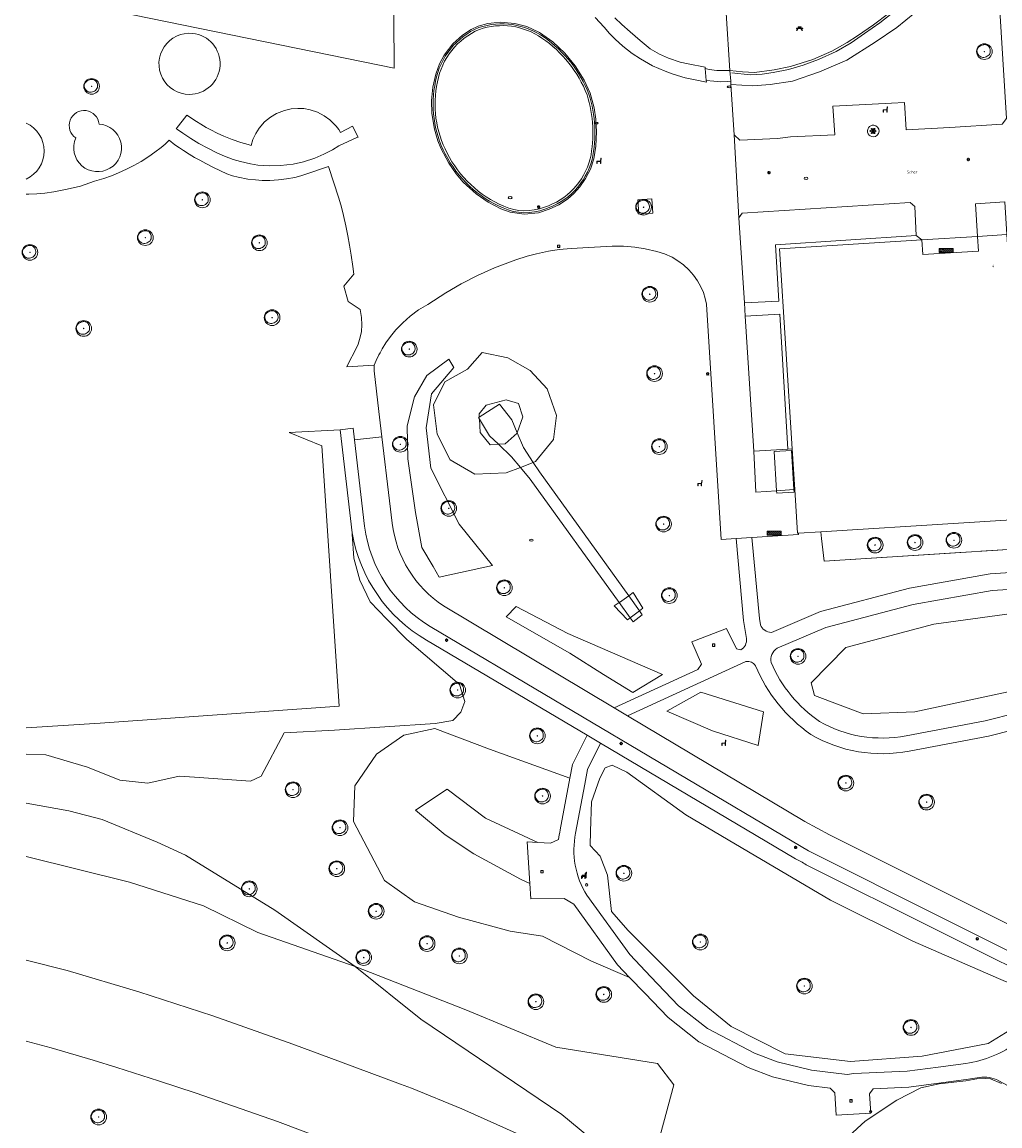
# Model space of a CAD drawing. Header units: metres. Extents: x 162108 to 162858, y 502368 to 503171.
# Tile 3 of 39: x 162125 to 162249, y 502685 to 502826. Entities that reach past the tile are written whole.
import ezdxf
from ezdxf.enums import TextEntityAlignment as Align

# ---------------------------------------------------------------- set-up
doc = ezdxf.new("R2010")
doc.units = ezdxf.units.M
doc.linetypes.add('IE-TERREINAFSCHEIDING-SO', pattern=[10, 8, -2])
doc.linetypes.add('RI-HWA-SO', pattern=[7.4, 5, -2.4])
for name, color, linetype, lineweight in [('B-PV-GK-BESCHOEIING-G', 252, 'GK-BESCHOEIING-SO', 13), ('B-PV-IE-KUNSTOBJECT-S', 7, 'Continuous', 25), ('B-PV-IE-MEUBILAIR-S', 252, 'Continuous', 13), ('B-PV-IE-MEUBILAIR_WEGMEUBILAIR-GV', 252, 'Continuous', 13), ('B-PV-IE-MEUBILAIR_WEGMEUBILAIR-S', 252, 'Continuous', 13), ('B-PV-IE-TERREINAFSCHEIDING_KUNSTMATIG_MUUR-GV', 252, 'Continuous', 13), ('B-PV-OG-BEBOUWING-GV', 7, 'Continuous', 18), ('B-PV-OG-BEBOUWING-T18', 7, 'Continuous', 18), ('B-PV-OG-BEBOUWING_LUIFEL-GV', 7, 'Continuous', 18), ('B-PV-OG-BEBOUWING_SCHUUR-GV', 7, 'Continuous', 18), ('B-PV-OG-TERREIN_BEGROEID-GV', 7, 'Continuous', 13), ('B-PV-OG-TOPOGRAFIE-T18', 7, 'Continuous', 18), ('B-PV-VH-GESLOTENVERHARDING_ASFALT-GV', 252, 'Continuous', 13), ('B-PV-VH-GESLOTENVERHARDING_KUNSTSTOF-GV', 252, 'Continuous', 13), ('B-PV-VH-HALFVERHARDING-GV', 252, 'Continuous', 13), ('B-PV-VH-OPENVERHARDING_BETONELEMENT-GV', 252, 'Continuous', 13), ('B-PV-VH-OPENVERHARDING_BETONSTRAATSTEEN-GV', 252, 'Continuous', 13), ('B-PV-VH-OPENVERHARDING_TEGEL-GV', 252, 'Continuous', 13)]:
    doc.layers.add(name, color=color, linetype=linetype, lineweight=lineweight)
for name, color, linetype, lineweight, true_color in [('B-PV-GR-BEPLANTING_CULTUUR_BOSPLANTSOEN-GV', 7, 'Continuous', 13, 0x99cc00), ('B-PV-GR-BEPLANTING_CULTUUR_HEESTERS-GV', 7, 'Continuous', 13, 0x99cc00), ('B-PV-GR-BEPLANTING_CULTUUR_ROOS-GV', 7, 'Continuous', 18, 0x99cc00), ('B-PV-GR-BEPLANTING_CULTUUR_VASTE PLANTENVAK-GV', 7, 'Continuous', 13, 0x99cc00), ('B-PV-GR-HAAG-G', 7, 'GR-HAAG1-SO', 13, 0x4c9900), ('B-PV-GR-STRUIK-GV', 7, 'Continuous', 13, 0x99cc00), ('B-PV-IE-TERREINAFSCHEIDING-G', 6, 'IE-TERREINAFSCHEIDING-SO', 18, 0xff00ff), ('B-PV-OG-WATER_GRACHT-GV', 7, 'Continuous', 13, 0x007299), ('B-PV-RI-HWA_GOOT_MOLGOOT-G', 150, 'RI-HWA-SO', 18, 0x007fff), ('B-WE-GR-BOOM-S', 3, 'Continuous', 18, 0x00ff00)]:
    doc.layers.add(name, color=color, linetype=linetype, lineweight=lineweight, true_color=true_color)
doc.styles.add('NLCS-ISO', font='NLCS-ISO.ttf')
doc.styles.add('NLCS-ISO-M200-T18', font='NLCS-ISO.ttf', dxfattribs={"height": 1.8})
doc.linetypes.add('GK-BESCHOEIING-SO', pattern='A,18,-3,[1,NLCS.SHX,S=0.6,R=0,X=0,Y=0],-3', length=24)
doc.linetypes.add('GR-HAAG1-SO', pattern='A,6,[176,NLCS.SHX,S=0.125,R=0,X=0,Y=0],-2', length=8)

# ---------------------------------------------------------------- blocks, each defined once
blk = doc.blocks.new('SIE-MEUBILAIR_PAAL_LICHTMAST-SO')
for points in [[(-0.62, 0), (-1, 0)], [(-0.71, 0.71), (-0.44, 0.44)], [(0, 1), (0, 0.62)], [(0.44, 0.44), (0.71, 0.71)], [(1, 0), (0.62, 0)], [(-0.71, -0.71), (-0.44, -0.44)], [(0, -0.62), (0, -1)], [(0.44, -0.44), (0.71, -0.71)]]:
    blk.add_lwpolyline(points)
blk.add_circle((0, 0), 0.5)
blk = doc.blocks.new('SIE-MEUBILAIR_PAAL_AFSLUITPAAL-SO')
blk.add_circle((0, 0), 0.75)
at = {"style": 'NLCS-ISO'}
blk.add_text('af', height=0.75, dxfattribs=at).set_placement((0, 0.05), align=Align.MIDDLE_CENTER)
blk = doc.blocks.new('SIE-MEUBILAIR_PUT_RIOOLPUT-SO')
blk.add_ellipse((0, 0), major_axis=(1.25, 0), ratio=0.54)
at = {"style": 'NLCS-ISO'}
blk.add_text('ri', height=0.75, dxfattribs=at).set_placement((-0.04, 0.07), align=Align.MIDDLE_CENTER)
blk = doc.blocks.new('SIE-MEUBILAIR_PUT_KOLK-SO')
blk.add_ellipse((0, 0), major_axis=(1.25, 0), ratio=0.54)
at = {"style": 'NLCS-ISO'}
blk.add_text('klk', height=0.75, dxfattribs=at).set_placement((0.03, 0), align=Align.MIDDLE_CENTER)
blk = doc.blocks.new('SIE-WEG_SPEELTOESTEL-SO')
at = {"flags": 128}
blk.add_lwpolyline([(-0.75, -0.75), (0.75, -0.75), (0.75, 0.75), (-0.75, 0.75)], close=True, dxfattribs=at)
at = {"style": 'NLCS-ISO'}
blk.add_text('SPT', height=0.45, dxfattribs=at).set_placement((0, 0), align=Align.MIDDLE_CENTER)
blk = doc.blocks.new('SIE-WEG_PICKNICKTAFEL-SO')
at = {"color": 0, "linetype": 'ByBlock', "lineweight": 18}
for points in [[(-0.89, -0.2), (-1.64, -1.4), (-1.88, -1.4), (-1.12, -0.2), (-2, -0.2), (-2, 0), (-1, 0), (-0.5, 0.8), (-1, 0.8), (-1, 1), (1, 1), (1, 0.8), (0.5, 0.8), (1, 0), (2, 0), (2, -0.2), (1.12, -0.2), (1.88, -1.4), (1.64, -1.4), (0.89, -0.2)], [(-0.76, 0), (0.76, 0), (0.26, 0.8), (-0.26, 0.8)]]:
    blk.add_lwpolyline(points, close=True, dxfattribs=at)
blk = doc.blocks.new('SIE-WEG_ZITBANK-SO')
at = {"color": 0, "linetype": 'ByBlock', "lineweight": 18}
blk.add_lwpolyline([(-0.91, -1.63), (-0.91, -0.2), (1.09, -0.2), (1.09, -1.63), (1.29, -1.63), (1.29, -0.21), (1.54, 1.78), (1.33, 1.78), (1.11, 0), (-1.11, 0), (-1.11, -1.63)], close=True, dxfattribs=at)
blk = doc.blocks.new('SIE-WEG_FIETSREK-SO')
for p, q in [((-4.5, 1.25), (-2, -1.25)), ((-4.5, 0), (-3.25, -1.25)), ((-3.25, 1.25), (-0.75, -1.25)), ((-2, 1.25), (0.5, -1.25)), ((-0.75, 1.25), (1.75, -1.25)), ((0.5, 1.25), (3, -1.25)), ((1.76, 1.25), (4.26, -1.25)), ((3.01, 1.25), (4.5, -0.24)), ((4.26, 1.25), (4.5, 1.01))]:
    blk.add_line(p, q)
at = {"flags": 128}
blk.add_lwpolyline([(4.51, -1.25), (-4.51, -1.25), (-4.51, 1.25), (4.51, 1.25), (4.51, -1.25)], close=True, dxfattribs=at)
blk = doc.blocks.new('SIE-KUNSTOBJECT-SO')
at = {"flags": 128}
blk.add_lwpolyline([(0.27, -0.73, 0.700208), (-0.27, -0.73), (-0.56, -1.53, -1), (-1.05, -1.25), (-0.5, -0.6, 0.700208), (-0.77, -0.13), (-1.6, -0.28, -1), (-1.6, 0.28), (-0.77, 0.13, 0.700208), (-0.5, 0.6), (-1.05, 1.25, -1), (-0.56, 1.53), (-0.27, 0.73, 0.700208), (0.27, 0.73), (0.56, 1.53, -1), (1.05, 1.25), (0.5, 0.6, 0.700208), (0.77, 0.13), (1.6, 0.28, -1), (1.6, -0.28), (0.77, -0.13, 0.700208), (0.5, -0.6), (1.05, -1.25, -1), (0.56, -1.53)], format="xyb", close=True, dxfattribs=at)
blk = doc.blocks.new('SGR-BOOM_03')
blk.add_lwpolyline([(2.39, 3.6), (2.81, 3.14), (3.17, 2.6), (3.46, 1.98), (3.66, 1.31), (3.77, 0.62), (3.77, -0.08), (3.65, -0.77), (3.39, -1.41), (3, -2), (2.49, -2.52), (1.88, -2.96), (1.21, -3.31), (0.49, -3.56), (-0.26, -3.7), (-0.99, -3.72), (-1.7, -3.6), (-2.35, -3.35), (-2.94, -2.98), (-3.46, -2.51), (-3.9, -1.97), (-4.25, -1.38), (-4.52, -0.76), (-4.68, -0.13), (-4.73, 0.48), (-4.67, 1.06), (-4.5, 1.6), (-4.24, 2.1), (-3.91, 2.55), (-3.5, 2.97), (-3.03, 3.33), (-2.53, 3.65), (-1.98, 3.92), (-1.42, 4.14), (-0.84, 4.29), (-0.26, 4.39), (0.31, 4.41), (0.87, 4.35), (1.41, 4.2), (1.92, 3.95)], close=True)
for radius in [5, 0.15]:
    blk.add_circle((0, 0), radius)

msp = doc.modelspace()

# ---------------------------------------------------------------- linework, layer by layer
at = {"layer": 'B-PV-GK-BESCHOEIING-G'}
for points in [[(162299.11, 502626.13), (162295.37, 502632.19), (162291.35, 502637.68), (162276.66, 502644.45), (162264.5, 502649.83), (162231.02, 502664.79), (162218.97, 502670.12), (162212.35, 502673.1), (162203.35, 502677.06), (162195.29, 502680.64), (162188.04, 502683.89), (162180.71, 502687.14), (162174.29, 502689.78), (162172.89, 502690.3), (162165.26, 502693.16), (162159.18, 502695.4), (162148.96, 502699.03), (162139.55, 502702.08), (162130.4, 502704.8), (162125.16, 502706.13)], [(162296.77, 502621.61), (162287.52, 502628.35), (162239.65, 502649.75), (162222.52, 502657.46), (162216.15, 502660.58), (162210.81, 502663.16), (162204.61, 502666.1), (162197.7, 502669.18), (162190.07, 502672.52), (162180.01, 502676.73), (162175.87, 502678.4), (162167.7, 502681.58), (162157.21, 502685.54), (162146.84, 502689.16), (162142.02, 502690.75), (162136.71, 502692.45), (162133.72, 502693.38), (162128.36, 502694.95), (162125.16, 502695.79)]]:
    msp.add_lwpolyline(points, dxfattribs=at)
at = {"layer": 'B-PV-GR-BEPLANTING_CULTUUR_BOSPLANTSOEN-GV'}
for points in [[(162252.86, 502702.19), (162249.17, 502703.79), (162238.24, 502708.54), (162227.76, 502713.79), (162217.29, 502719.96), (162209.29, 502724.68), (162201.78, 502730.08), (162199.9, 502731), (162199.01, 502730.67), (162198.33, 502729.34), (162197.27, 502726.32), (162197.15, 502722.59), (162197.09, 502720.73), (162198.35, 502719.4), (162199.3, 502716.96), (162199.83, 502712.33), (162201.92, 502709.92), (162210.27, 502701.59), (162215.07, 502697.68), (162221.98, 502694.16), (162230.3, 502693.21), (162239.44, 502693.89), (162247.86, 502695.5), (162251.72, 502697.87)], [(162199.37, 502681.53), (162193.5, 502686.45), (162175.51, 502698.61), (162167.14, 502705.31), (162154.7, 502709.66), (162147.8, 502713.06), (162138.33, 502716.06), (162125.16, 502719.34)], [(162125.16, 502706.13), (162130.4, 502704.8), (162139.55, 502702.08), (162148.96, 502699.03), (162159.18, 502695.4), (162165.26, 502693.16), (162172.89, 502690.3), (162174.29, 502689.78), (162180.71, 502687.14), (162188.04, 502683.89)]]:
    msp.add_lwpolyline(points, dxfattribs=at)
msp.add_lwpolyline([(162205.69, 502692.93), (162192.7, 502695.01), (162181.22, 502699.78), (162167.14, 502705.31), (162175.51, 502698.61), (162193.5, 502686.45), (162199.37, 502681.53), (162200.75, 502681.16), (162203.86, 502680.32), (162205.13, 502680.43), (162207.75, 502690.23)], close=True, dxfattribs=at)
at = {"layer": 'B-PV-GR-BEPLANTING_CULTUUR_HEESTERS-GV'}
for points in [[(162226.61, 502759.92), (162226.95, 502757), (162265.82, 502759.49), (162265.26, 502768.84), (162265.1, 502770.37), (162263.55, 502794.73), (162263.3, 502797.27), (162260.53, 502797.05), (162259.49, 502796.97), (162261.64, 502762.96), (162226.51, 502760.77)], [(162184.65, 502756.44), (162180.39, 502761.72), (162176.79, 502768.87), (162176.17, 502774.02), (162176.85, 502778.35), (162179.7, 502781.7), (162179.06, 502782.79), (162176.26, 502780.7), (162174.68, 502777.98), (162173.76, 502774.29), (162173.85, 502770.05), (162174.81, 502763.24), (162175.62, 502758.76), (162177.07, 502756.33), (162177.85, 502754.99)], [(162202.54, 502740.26), (162206.33, 502742.57), (162194.23, 502747.78), (162187.64, 502751.22), (162186.39, 502749.93), (162194.5, 502745.3), (162198.81, 502742.55)], [(162219.22, 502737.78), (162211.21, 502740.3), (162206.89, 502737.9), (162212.68, 502735.38), (162218.52, 502733.52)]]:
    msp.add_lwpolyline(points, close=True, dxfattribs=at)
for points in [[(162158.05, 502735.12), (162164.47, 502735.44), (162177.34, 502736.31), (162179.59, 502736.71), (162180.59, 502737.74), (162181.13, 502739.1), (162180.44, 502741.3), (162173.73, 502747.01), (162171.16, 502749.62), (162169.04, 502751.81), (162167.73, 502754.6), (162166.97, 502757.4), (162166.73, 502760.47), (162166.72, 502760.62), (162165.19, 502773.77), (162158.69, 502773.42), (162162.86, 502771.71), (162165.08, 502738.51), (162134.62, 502736.33), (162125.16, 502735.76)], [(162125.16, 502732.4), (162127.69, 502732.32), (162132.98, 502730.74), (162137.11, 502729.09), (162140.66, 502728.7), (162144.66, 502729.58), (162146.62, 502729.46), (162153.78, 502728.96), (162155.12, 502729.59), (162158.05, 502735.12)]]:
    msp.add_lwpolyline(points, dxfattribs=at)
at = {"layer": 'B-PV-GR-BEPLANTING_CULTUUR_ROOS-GV'}
for points in [[(162235.14, 502826.85), (162233.21, 502825.43), (162231.17, 502824.01), (162229.89, 502823.18), (162227.9, 502822.08), (162225.49, 502821.02), (162222.65, 502820.12), (162220.56, 502819.66), (162218.05, 502819.34), (162216.52, 502819.44), (162214.9, 502819.6), (162215.03, 502818.23), (162215.04, 502818.08), (162215.05, 502817.8), (162217.82, 502817.66), (162220.06, 502817.8), (162222.9, 502818.24), (162226.36, 502819.41), (162229.83, 502820.93), (162233.46, 502823.2), (162236.21, 502825.07), (162238.51, 502826.93)], [(162197.73, 502826.37), (162198.87, 502825.11), (162199.56, 502824.33), (162200.28, 502823.6), (162201.26, 502822.72), (162202.47, 502821.78), (162203.51, 502821.08), (162205.06, 502820.21), (162206.64, 502819.5), (162207.68, 502819.12), (162209.21, 502818.67), (162210.48, 502818.4), (162211.91, 502818.12), (162211.9, 502818.34), (162211.75, 502819.83), (162211.75, 502820), (162209.59, 502820.43), (162208.58, 502820.67), (162207.09, 502821.18), (162205.95, 502821.69), (162204.76, 502822.38), (162203.47, 502823.42), (162202.19, 502824.51), (162201.12, 502825.47), (162200.22, 502826.32)]]:
    msp.add_lwpolyline(points, dxfattribs=at)
at = {"layer": 'B-PV-GR-BEPLANTING_CULTUUR_VASTE PLANTENVAK-GV'}
msp.add_lwpolyline([(162238.66, 502798.53), (162238.49, 502802.27), (162237.92, 502802.75), (162216.47, 502801.42), (162216.07, 502800.82), (162216.76, 502789.95), (162221.16, 502790.19), (162220.73, 502797.37)], close=True, dxfattribs=at)
for points in [[(162222.31, 502771.3), (162221.3, 502788.51), (162216.86, 502788.27), (162217.96, 502771.03)], [(162217.96, 502771.03), (162222.31, 502771.3)]]:
    msp.add_lwpolyline(points, dxfattribs=at)
at = {"layer": 'B-PV-GR-HAAG-G'}
msp.add_lwpolyline([(162242.42, 502832.7), (162241.12, 502831.5), (162239.8, 502830.33), (162238.51, 502829.21), (162237.14, 502828.09), (162235.62, 502826.89), (162234.04, 502825.69), (162232.1, 502824.3), (162230.36, 502823.12), (162228.48, 502822.04), (162226.23, 502820.99), (162224.26, 502820.27), (162222.39, 502819.74), (162220.44, 502819.34), (162219.01, 502819.13), (162217.49, 502819.04), (162215.14, 502819.31)], dxfattribs=at)
at = {"layer": 'B-PV-GR-STRUIK-GV'}
for points in [[(162190.94, 502823.73, 0.237097), (162182.96, 502824.84)], [(162182.96, 502824.84, 0.251804), (162177.62, 502818.14)], [(162196.7, 502816.5, 0.151504), (162190.94, 502823.73)], [(162177.62, 502818.14, 0.177561), (162178.85, 502809.07)], [(162197.1, 502808.31, 0.130125), (162196.7, 502816.5)], [(162178.85, 502809.07, 0.177455), (162186.08, 502802.29)], [(162191.25, 502802.16, 0.254747), (162197.1, 502808.31)], [(162186.08, 502802.29, 0.200042), (162191.25, 502802.16)]]:
    msp.add_lwpolyline(points, format="xyb", dxfattribs=at)
at = {"layer": 'B-PV-IE-MEUBILAIR_WEGMEUBILAIR-GV'}
msp.add_lwpolyline([(162203.19, 502803.09), (162203.29, 502801.28), (162205.07, 502801.4), (162204.97, 502803.22)], close=True, dxfattribs=at)
at = {"layer": 'B-PV-IE-TERREINAFSCHEIDING-G'}
msp.add_lwpolyline([(162226.61, 502759.92), (162226.95, 502757), (162265.82, 502759.49), (162265.26, 502768.84)], dxfattribs=at)
at = {"layer": 'B-PV-IE-TERREINAFSCHEIDING_KUNSTMATIG_MUUR-GV'}
for points in [[(162182.88, 502825.07, 0.250782), (162177.38, 502818.22)], [(162191.22, 502823.84, 0.23726), (162182.88, 502825.07)], [(162182.96, 502824.84, -0.237097), (162190.94, 502823.73)], [(162177.62, 502818.14, -0.251804), (162182.96, 502824.84)], [(162190.94, 502823.73, -0.151504), (162196.7, 502816.5)], [(162196.93, 502816.59, 0.14901), (162191.22, 502823.84)], [(162177.38, 502818.22, 0.177563), (162178.62, 502808.96)], [(162178.85, 502809.07, -0.177561), (162177.62, 502818.14)], [(162197.34, 502808.24, 0.130611), (162196.93, 502816.59)], [(162196.7, 502816.5, -0.130125), (162197.1, 502808.31)], [(162178.62, 502808.96, 0.177459), (162185.98, 502802.06)], [(162186.08, 502802.29, -0.177455), (162178.85, 502809.07)], [(162197.1, 502808.31, -0.254747), (162191.25, 502802.16)], [(162191.32, 502801.91, 0.254538), (162197.34, 502808.24)], [(162185.98, 502802.06, 0.198537), (162191.32, 502801.91)], [(162191.25, 502802.16, -0.200042), (162186.08, 502802.29)]]:
    msp.add_lwpolyline(points, format="xyb", dxfattribs=at)
at = {"layer": 'B-PV-OG-BEBOUWING-GV'}
msp.add_lwpolyline([(162223.65, 502760.59), (162226.51, 502760.77), (162261.64, 502762.96), (162259.49, 502796.97), (162259.34, 502799.24), (162253.77, 502798.9), (162253.89, 502797), (162250.37, 502796.78), (162250.25, 502798.68), (162246.51, 502798.44), (162246.63, 502796.55), (162239.52, 502796.11), (162239.4, 502798), (162221.26, 502796.87), (162222.87, 502771.33), (162223.19, 502766.16), (162223.54, 502760.58)], close=True, dxfattribs=at)
at = {"layer": 'B-PV-OG-BEBOUWING_LUIFEL-GV'}
for points in [[(162250.25, 502798.68), (162249.98, 502802.85), (162246.25, 502802.61), (162246.51, 502798.44)], [(162239.52, 502796.11), (162246.63, 502796.55), (162246.51, 502798.44), (162239.4, 502798)]]:
    msp.add_lwpolyline(points, close=True, dxfattribs=at)
at = {"layer": 'B-PV-OG-BEBOUWING_SCHUUR-GV'}
for points in [[(162222.76, 502771.14), (162220.57, 502771)], [(162220.57, 502771), (162220.87, 502766)], [(162223.08, 502766.16), (162222.76, 502771.14)], [(162220.87, 502766), (162220.89, 502765.69), (162223.11, 502765.8), (162223.08, 502766.16)]]:
    msp.add_lwpolyline(points, dxfattribs=at)
at = {"layer": 'B-PV-OG-TERREIN_BEGROEID-GV'}
for points in [[(162213.52, 502841.56), (162214.9, 502819.6), (162216.52, 502819.44), (162218.05, 502819.34), (162220.56, 502819.66), (162222.65, 502820.12), (162225.49, 502821.02), (162227.9, 502822.08), (162229.89, 502823.18), (162231.17, 502824.01), (162233.21, 502825.43), (162235.14, 502826.85)], [(162238.51, 502826.93), (162236.21, 502825.07), (162233.46, 502823.2), (162229.83, 502820.93), (162226.36, 502819.41), (162222.9, 502818.24), (162220.06, 502817.8), (162217.82, 502817.66), (162215.05, 502817.8), (162215.45, 502811.37), (162216.17, 502810.69), (162220.97, 502810.93), (162222.64, 502811.12), (162228.3, 502811.39), (162228.05, 502815.03), (162229.74, 502815.12), (162235.52, 502815.43), (162237.19, 502815.52), (162237.41, 502812.03), (162242.98, 502812.31), (162249.62, 502812.74), (162250.21, 502813.48), (162248.56, 502839.68)], [(162217.02, 502747.14), (162216.64, 502749.46), (162215.7, 502759.9), (162213.81, 502759.78), (162211.93, 502789.8), (162211.77, 502790.52), (162211.53, 502791.27), (162211.22, 502791.99), (162210.78, 502792.77), (162210.27, 502793.49), (162209.68, 502794.17), (162208.98, 502794.81), (162208.27, 502795.34), (162207.53, 502795.77), (162206.56, 502796.2), (162205.6, 502796.49), (162204.1, 502796.85), (162202.8, 502797.06), (162201.36, 502797.17), (162199.88, 502797.17), (162194.66, 502796.88), (162193.13, 502796.75), (162191.8, 502796.56), (162190.23, 502796.23), (162189.07, 502795.93), (162187.6, 502795.46), (162184.9, 502794.42), (162182.72, 502793.44), (162180.63, 502792.37), (162178.67, 502791.24), (162176.39, 502789.77), (162175.21, 502789.05), (162174.14, 502788.25), (162173.21, 502787.43), (162172.32, 502786.51), (162171.62, 502785.65), (162171.05, 502784.85), (162170.58, 502784.11), (162170.3, 502783.59), (162170.15, 502783.32), (162169.81, 502782.61), (162169.55, 502782), (162169.53, 502781.3), (162170.14, 502776.11), (162170.22, 502775.36), (162170.51, 502772.87), (162171.51, 502764.69), (162171.85, 502761.86)], [(162265.98, 502795.1), (162263.55, 502794.73), (162265.1, 502770.37), (162265.26, 502768.84), (162265.82, 502759.49), (162226.95, 502757), (162226.61, 502759.92), (162226.51, 502760.77), (162223.65, 502760.59), (162223.66, 502760.4), (162217.73, 502760.02), (162218.67, 502749.72), (162218.8, 502748.91)], [(162166.72, 502760.62), (162166.73, 502760.47), (162166.97, 502757.4), (162167.73, 502754.6), (162169.04, 502751.81), (162171.16, 502749.62), (162173.73, 502747.01), (162180.44, 502741.3), (162181.13, 502739.1), (162180.59, 502737.74), (162179.59, 502736.71), (162177.34, 502736.31), (162164.47, 502735.44), (162158.05, 502735.12), (162155.12, 502729.59), (162153.78, 502728.96), (162146.62, 502729.46), (162144.66, 502729.58), (162140.66, 502728.7), (162137.11, 502729.09), (162132.98, 502730.74), (162127.69, 502732.32), (162125.16, 502732.4)], [(162220.21, 502747.92), (162226.45, 502750.59), (162237.82, 502753.59), (162248.11, 502755.4), (162259.82, 502756.15), (162275.61, 502757.33)], [(162271.2, 502754.63), (162259.97, 502754.01), (162248.37, 502753.27), (162238.28, 502751.49), (162227.15, 502748.55), (162220.93, 502745.9)], [(162202.59, 502753.01), (162202.01, 502752.59)], [(162202.01, 502752.59), (162203.38, 502750.69)], [(162203.38, 502750.69), (162203.79, 502751), (162202.59, 502753.01)], [(162178.37, 502751.31), (162200.15, 502738.32), (162210.84, 502743.2), (162211.28, 502743.86), (162210.06, 502746.71), (162214.47, 502748.44), (162215.76, 502745.83), (162216.3, 502745.7)], [(162200.8, 502751.74), (162200.17, 502751.3), (162201.85, 502749.54), (162202.2, 502749.8)], [(162202.2, 502749.8), (162200.8, 502751.74)], [(162246.71, 502691.14), (162245.35, 502690.96), (162237.72, 502689.93), (162233.18, 502689.71), (162232.71, 502689.06), (162232.88, 502686.6), (162228.46, 502686.36), (162228.29, 502689.21), (162227.71, 502689.8), (162224.94, 502690.13), (162220.35, 502691.25), (162217.24, 502692.42), (162210.97, 502695.71), (162207.02, 502698.83), (162204.05, 502701.93), (162202.11, 502703.93), (162197.28, 502705.98), (162191.01, 502709.2), (162186.91, 502709.8), (162180.31, 502711.61), (162174.7, 502713.57), (162170.85, 502716.27), (162166.9, 502723.8), (162167.09, 502728.36), (162169.86, 502732.39), (162173.35, 502734.81), (162177.27, 502735.66), (162184.27, 502733.02), (162194.49, 502729.33), (162194.82, 502731.1), (162196.69, 502734.81), (162176.2, 502746.95)], [(162216.95, 502744.2), (162201.85, 502737.3)], [(162237.38, 502734.75), (162247.46, 502736.65), (162255.56, 502738.7), (162263.87, 502741)], [(162201.85, 502737.3), (162224.48, 502723.81), (162227.62, 502722.12), (162255.25, 502708.31)], [(162254.45, 502736.35), (162247.89, 502734.71), (162237.76, 502732.79)], [(162193.27, 502722.73), (162194.49, 502729.33), (162184.27, 502733.02), (162177.27, 502735.66), (162173.35, 502734.81), (162169.86, 502732.39), (162167.09, 502728.36), (162166.9, 502723.8), (162170.85, 502716.27), (162174.7, 502713.57), (162180.31, 502711.61), (162186.91, 502709.8), (162191.01, 502709.2), (162197.28, 502705.98), (162202.11, 502703.93), (162200.58, 502705.53), (162194.99, 502713.26), (162193.78, 502713.97), (162189.51, 502713.96), (162189.39, 502715.88), (162188.2, 502716.46), (162182.24, 502719.68), (162178.6, 502722.09), (162174.82, 502725.26), (162178.86, 502727.92), (162183.74, 502724.24), (162190.43, 502721.14), (162192.02, 502721.05), (162193.07, 502721.51)], [(162223.28, 502719.06), (162198.43, 502733.78), (162196.75, 502730.44), (162196.4, 502728.58), (162195.24, 502722.32)], [(162251.72, 502697.87), (162247.86, 502695.5), (162239.44, 502693.89), (162230.3, 502693.21), (162221.98, 502694.16), (162215.07, 502697.68), (162210.27, 502701.59), (162201.92, 502709.92), (162199.83, 502712.33), (162199.3, 502716.96), (162198.35, 502719.4), (162197.09, 502720.73), (162197.15, 502722.59), (162197.27, 502726.32), (162198.33, 502729.34), (162199.01, 502730.67), (162199.9, 502731), (162201.78, 502730.08), (162209.29, 502724.68), (162217.29, 502719.96), (162227.76, 502713.79), (162238.24, 502708.54), (162249.17, 502703.79), (162252.86, 502702.19)], [(162183.74, 502724.24), (162178.86, 502727.92), (162174.82, 502725.26), (162178.6, 502722.09), (162182.24, 502719.68), (162188.2, 502716.46)], [(162125.16, 502726.13), (162130.61, 502725.19), (162134.87, 502724.08), (162141.89, 502721.17), (162145.49, 502719.5), (162156.87, 502712.52), (162167.14, 502705.31), (162181.22, 502699.78), (162192.7, 502695.01), (162205.69, 502692.93), (162207.75, 502690.23), (162205.13, 502680.43)], [(162190.43, 502721.14), (162183.74, 502724.24)], [(162189.39, 502715.88), (162189.05, 502721.22), (162190.43, 502721.14)], [(162257.7, 502700.7), (162258.05, 502701.62), (162224.65, 502718.3)], [(162188.2, 502716.46), (162189.39, 502715.88)], [(162196.66, 502714.4), (162202.14, 502706.83), (162204.82, 502704.01), (162208.37, 502700.31), (162212.07, 502697.4), (162218.06, 502694.24), (162220.94, 502693.16), (162225.3, 502692.1), (162229.88, 502691.55), (162230.7, 502691.66), (162237.53, 502691.96), (162241.49, 502692.49), (162245.01, 502692.96)], [(162287.52, 502628.35), (162239.65, 502649.75), (162222.52, 502657.46), (162216.15, 502660.58), (162210.81, 502663.16), (162204.61, 502666.1), (162197.7, 502669.18), (162196.51, 502669.7), (162190.07, 502672.52), (162180.01, 502676.73), (162175.87, 502678.4), (162167.7, 502681.58), (162157.21, 502685.54), (162146.84, 502689.16), (162142.02, 502690.75), (162136.71, 502692.45), (162133.72, 502693.38), (162128.36, 502694.95), (162125.16, 502695.79)], [(162249.54, 502690.41), (162248.15, 502691), (162246.88, 502691.06), (162245, 502690.72), (162241.61, 502690.33), (162239.26, 502689.83), (162236.22, 502688.27), (162232.15, 502685.59), (162228.53, 502682.21), (162225.22, 502679.4), (162224, 502678.45), (162222.78, 502678.41), (162221.25, 502678.79), (162220.7, 502679.22), (162219.44, 502681.24), (162218.59, 502682.53), (162217.15, 502683.21), (162215.77, 502683.24), (162213.54, 502681.86), (162206.67, 502680.55), (162205.13, 502680.43), (162204.45, 502677.88)], [(162228.53, 502682.21), (162232.15, 502685.59), (162236.22, 502688.27), (162239.26, 502689.83), (162241.61, 502690.33), (162245, 502690.72), (162246.88, 502691.06), (162248.15, 502691), (162249.54, 502690.41)], [(162254.21, 502688.06), (162249.21, 502690.74)]]:
    msp.add_lwpolyline(points, dxfattribs=at)
for points in [[(162177.07, 502756.33), (162175.62, 502758.76), (162174.81, 502763.24), (162173.85, 502770.05), (162173.76, 502774.29), (162174.68, 502777.98), (162176.26, 502780.7), (162179.06, 502782.79), (162179.7, 502781.7), (162176.85, 502778.35), (162176.17, 502774.02), (162176.79, 502768.87), (162180.39, 502761.72), (162184.65, 502756.44), (162177.85, 502754.99)], [(162188.59, 502771.5), (162189.84, 502769.61), (162190.11, 502769.71), (162192.4, 502772.54), (162192.78, 502775.61), (162191.63, 502778.99), (162189.46, 502781.34), (162186.59, 502782.93), (162183.31, 502783.62), (162181.45, 502781.51), (162178.55, 502779.88), (162177.13, 502776.95), (162177.58, 502773.22), (162179.22, 502769.92), (162182.39, 502768.13), (162186.4, 502768.29), (162188.19, 502768.97), (162187.08, 502770.31), (162185.39, 502771.93), (162184.36, 502771.87), (162183.05, 502773.42), (162182.96, 502775.14), (162182.84, 502775.34), (162182.94, 502775.4), (162182.92, 502775.79), (162183.84, 502776.92), (162186.36, 502777.58), (162187.96, 502777.11), (162188.49, 502775.42), (162187.79, 502773.39)], [(162186.4, 502768.29), (162182.39, 502768.13), (162179.22, 502769.92), (162177.58, 502773.22), (162177.13, 502776.95), (162178.55, 502779.88), (162181.45, 502781.51), (162183.31, 502783.62), (162186.59, 502782.93), (162189.46, 502781.34), (162191.63, 502778.99), (162192.78, 502775.61), (162192.4, 502772.54), (162190.11, 502769.71), (162189.84, 502769.61), (162190.64, 502768.41), (162202.01, 502752.59), (162202.59, 502753.01), (162203.79, 502751), (162203.38, 502750.69), (162203.74, 502750.18), (162202.57, 502749.27), (162202.2, 502749.8), (162201.85, 502749.54), (162200.17, 502751.3), (162200.8, 502751.74), (162189.44, 502767.46), (162188.19, 502768.97)], [(162188.49, 502775.42), (162187.96, 502777.11), (162186.36, 502777.58), (162183.84, 502776.92), (162182.92, 502775.79), (162182.94, 502775.4), (162185.53, 502777.04), (162187.09, 502775.06), (162187.79, 502773.39)], [(162183.05, 502773.42), (162184.36, 502771.87), (162185.39, 502771.93), (162184.26, 502773.02), (162182.96, 502775.14)], [(162187.64, 502751.22), (162194.23, 502747.78), (162206.33, 502742.57), (162202.54, 502740.26), (162198.81, 502742.55), (162194.5, 502745.3), (162186.39, 502749.93)], [(162229.71, 502746.02), (162225.26, 502741.49), (162225.7, 502739.9), (162231.9, 502737.56), (162238.52, 502737.8), (162252.78, 502740.86), (162266.23, 502743.75), (162268.61, 502750.18), (162268.05, 502751.01), (162265.24, 502751.59), (162253.04, 502750.64), (162240.93, 502748.97)], [(162229.71, 502746.02), (162240.93, 502748.97), (162253.04, 502750.64), (162265.24, 502751.59), (162268.05, 502751.01), (162268.61, 502750.18), (162266.23, 502743.75), (162252.78, 502740.86), (162238.52, 502737.8), (162231.9, 502737.56), (162225.7, 502739.9), (162225.26, 502741.49)], [(162219.22, 502737.78), (162218.52, 502733.52), (162212.68, 502735.38), (162206.89, 502737.9), (162211.21, 502740.3)]]:
    msp.add_lwpolyline(points, close=True, dxfattribs=at)
for points in [[(162171.85, 502761.86, 0.218952), (162178.37, 502751.31)], [(162176.2, 502746.95, -0.219901), (162166.72, 502760.62)], [(162218.8, 502748.91, 0.314714), (162220.21, 502747.92)], [(162216.3, 502745.7, 0.311284), (162217.02, 502747.14)], [(162220.93, 502745.9, 0.303452), (162220.16, 502744.08)], [(162218.17, 502743.67, 0.332089), (162216.95, 502744.2)], [(162225.22, 502734.91, -0.138128), (162218.17, 502743.67)], [(162220.16, 502744.08, 0.138108), (162226.33, 502736.57)], [(162226.33, 502736.57, 0.180099), (162237.38, 502734.75)], [(162237.76, 502732.79, -0.182295), (162225.22, 502734.91)], [(162193.07, 502721.51, -0.024383), (162193.27, 502722.73)], [(162195.24, 502722.32, 0.192611), (162196.66, 502714.4)], [(162224.65, 502718.3, 0.035564), (162223.28, 502719.06)], [(162245.01, 502692.96, 0.131245), (162251.62, 502695.71)], [(162249.21, 502690.74, 0.168875), (162246.71, 502691.14)]]:
    msp.add_lwpolyline(points, format="xyb", dxfattribs=at)
at = {"layer": 'B-PV-OG-WATER_GRACHT-GV'}
for points in [[(162139.55, 502702.08), (162130.4, 502704.8), (162125.16, 502706.13)], [(162148.96, 502699.03), (162139.55, 502702.08)], [(162172.89, 502690.3), (162165.26, 502693.16), (162159.18, 502695.4), (162148.96, 502699.03)], [(162125.16, 502695.79), (162128.36, 502694.95), (162133.72, 502693.38), (162136.71, 502692.45), (162142.02, 502690.75), (162146.84, 502689.16), (162157.21, 502685.54), (162167.7, 502681.58)], [(162174.29, 502689.78), (162172.89, 502690.3)], [(162180.71, 502687.14), (162174.29, 502689.78)], [(162195.29, 502680.64), (162188.04, 502683.89), (162180.71, 502687.14)]]:
    msp.add_lwpolyline(points, dxfattribs=at)
at = {"layer": 'B-PV-RI-HWA_GOOT_MOLGOOT-G'}
msp.add_lwpolyline([(162182.82, 502825.26), (162184.06, 502825.58), (162185.66, 502825.74), (162187.49, 502825.6), (162189, 502825.2), (162190.62, 502824.46), (162192.34, 502823.24), (162193.86, 502821.82), (162195.19, 502820.21), (162196.34, 502818.35), (162197.1, 502816.7), (162197.59, 502814.84), (162197.8, 502813.39), (162197.9, 502811.77), (162197.81, 502809.96), (162197.57, 502808.35), (162197.12, 502807), (162196.51, 502805.8), (162195.77, 502804.74), (162195.01, 502803.9), (162194.2, 502803.2), (162193.08, 502802.47), (162191.88, 502801.9), (162190.51, 502801.46), (162188.67, 502801.26), (162186.88, 502801.53), (162185.69, 502801.97), (162184.07, 502802.82), (162182.55, 502803.86), (162180.91, 502805.36), (162180.01, 502806.41), (162179.06, 502807.77), (162178.06, 502809.67), (162177.68, 502810.61), (162177.23, 502812.12), (162176.91, 502814.11), (162176.87, 502815.75), (162177.04, 502817.48), (162177.4, 502819.13), (162177.88, 502820.44), (162178.48, 502821.56), (162179.58, 502822.99), (162180.83, 502824.12), (162181.9, 502824.81)], close=True, dxfattribs=at)
at = {"layer": 'B-PV-VH-GESLOTENVERHARDING_ASFALT-GV'}
for points in [[(162171.85, 502761.86), (162171.51, 502764.69), (162170.51, 502772.87), (162167.05, 502772.48), (162168.31, 502761.46)], [(162227.62, 502722.12), (162224.48, 502723.81), (162201.85, 502737.3), (162200.15, 502738.32), (162178.37, 502751.31)], [(162176.67, 502748.68), (162223.99, 502720.6), (162224.93, 502720.08), (162258.71, 502703.15), (162273.09, 502695.96), (162274.17, 502695.58), (162311.52, 502685.2)], [(162272.1, 502699.92), (162262.33, 502704.77), (162261.1, 502705.38), (162255.25, 502708.31), (162227.62, 502722.12)]]:
    msp.add_lwpolyline(points, dxfattribs=at)
for points in [[(162178.37, 502751.31, -0.218952), (162171.85, 502761.86)], [(162168.31, 502761.46, 0.225908), (162176.67, 502748.68)]]:
    msp.add_lwpolyline(points, format="xyb", dxfattribs=at)
at = {"layer": 'B-PV-VH-GESLOTENVERHARDING_KUNSTSTOF-GV'}
msp.add_lwpolyline([(162182.96, 502775.14), (162184.26, 502773.02), (162185.39, 502771.93), (162186.27, 502771.98), (162187.78, 502773.36), (162187.79, 502773.39), (162187.09, 502775.06), (162185.53, 502777.04), (162182.94, 502775.4), (162182.84, 502775.34)], close=True, dxfattribs=at)
for points in [[(162187.79, 502773.39), (162187.78, 502773.36), (162186.27, 502771.98), (162185.39, 502771.93)], [(162189.84, 502769.61), (162188.59, 502771.5), (162187.79, 502773.39)], [(162185.39, 502771.93), (162187.08, 502770.31), (162188.19, 502768.97)], [(162189.84, 502769.61), (162188.19, 502768.97)], [(162188.19, 502768.97), (162189.84, 502769.61)], [(162188.19, 502768.97), (162189.44, 502767.46), (162200.8, 502751.74)], [(162202.01, 502752.59), (162190.64, 502768.41), (162189.84, 502769.61)], [(162200.82, 502751.75), (162200.8, 502751.74)], [(162200.8, 502751.74), (162200.82, 502751.75)], [(162202.01, 502752.59), (162200.82, 502751.75)], [(162200.82, 502751.75), (162202.01, 502752.59)], [(162203.38, 502750.69), (162202.01, 502752.59)], [(162200.8, 502751.74), (162202.2, 502749.8)], [(162202.2, 502749.8), (162203.38, 502750.69)], [(162203.38, 502750.69), (162202.2, 502749.8)], [(162202.2, 502749.8), (162202.57, 502749.27), (162203.74, 502750.18), (162203.38, 502750.69)]]:
    msp.add_lwpolyline(points, dxfattribs=at)
at = {"layer": 'B-PV-VH-HALFVERHARDING-GV'}
for points in [[(162218.8, 502748.91), (162218.67, 502749.72), (162217.73, 502760.02), (162215.7, 502759.9), (162216.64, 502749.46), (162217.02, 502747.14)], [(162275.61, 502757.33), (162259.82, 502756.15), (162248.11, 502755.4), (162237.82, 502753.59), (162226.45, 502750.59), (162220.21, 502747.92)], [(162220.93, 502745.9), (162227.15, 502748.55), (162238.28, 502751.49), (162248.37, 502753.27), (162259.97, 502754.01), (162271.2, 502754.63)], [(162216.3, 502745.7), (162215.76, 502745.83), (162214.47, 502748.44), (162210.06, 502746.71), (162211.28, 502743.86), (162210.84, 502743.2), (162200.15, 502738.32)], [(162200.15, 502738.32), (162201.85, 502737.3), (162216.95, 502744.2)], [(162263.87, 502741), (162255.56, 502738.7), (162247.46, 502736.65), (162237.38, 502734.75)], [(162237.76, 502732.79), (162247.89, 502734.71), (162254.45, 502736.35)], [(162195.24, 502722.32), (162196.4, 502728.58), (162196.75, 502730.44), (162198.43, 502733.78), (162196.69, 502734.81), (162194.82, 502731.1), (162194.49, 502729.33), (162193.27, 502722.73)], [(162193.07, 502721.51), (162192.02, 502721.05), (162190.43, 502721.14), (162189.05, 502721.22), (162189.39, 502715.88), (162189.51, 502713.96), (162193.78, 502713.97), (162194.99, 502713.26), (162200.58, 502705.53), (162202.11, 502703.93), (162204.05, 502701.93), (162207.02, 502698.83), (162210.97, 502695.71), (162217.24, 502692.42), (162220.35, 502691.25), (162224.94, 502690.13), (162227.71, 502689.8), (162228.29, 502689.21), (162228.46, 502686.36), (162232.88, 502686.6), (162232.71, 502689.06), (162233.18, 502689.71), (162237.72, 502689.93), (162245.35, 502690.96), (162246.71, 502691.14)], [(162245.01, 502692.96), (162241.49, 502692.49), (162237.53, 502691.96), (162230.7, 502691.66), (162229.88, 502691.55), (162225.3, 502692.1), (162220.94, 502693.16), (162218.06, 502694.24), (162212.07, 502697.4), (162208.37, 502700.31), (162204.82, 502704.01), (162202.14, 502706.83), (162196.66, 502714.4)], [(162249.21, 502690.74), (162254.21, 502688.06), (162259.08, 502683.53), (162263.29, 502675.66), (162263, 502674.88), (162261.09, 502673.71), (162261.2, 502672.98), (162262.05, 502671.6), (162263.96, 502669.96), (162265.71, 502670.65), (162266.46, 502670.62)]]:
    msp.add_lwpolyline(points, dxfattribs=at)
for points in [[(162220.21, 502747.92, -0.314714), (162218.8, 502748.91)], [(162217.02, 502747.14, -0.311284), (162216.3, 502745.7)], [(162220.16, 502744.08, -0.303452), (162220.93, 502745.9)], [(162216.95, 502744.2, -0.332089), (162218.17, 502743.67)], [(162218.17, 502743.67, 0.138128), (162225.22, 502734.91)], [(162226.33, 502736.57, -0.138108), (162220.16, 502744.08)], [(162237.38, 502734.75, -0.180099), (162226.33, 502736.57)], [(162225.22, 502734.91, 0.182295), (162237.76, 502732.79)], [(162193.27, 502722.73, 0.024383), (162193.07, 502721.51)], [(162196.66, 502714.4, -0.192611), (162195.24, 502722.32)], [(162251.62, 502695.71, -0.131245), (162245.01, 502692.96)], [(162246.71, 502691.14, -0.168875), (162249.21, 502690.74)]]:
    msp.add_lwpolyline(points, format="xyb", dxfattribs=at)
at = {"layer": 'B-PV-VH-OPENVERHARDING_BETONELEMENT-GV'}
for points in [[(162233.27, 502812.62, 1.054026), (162233.2, 502811.14)], [(162233.2, 502811.14, 0.947321), (162233.27, 502812.62)]]:
    msp.add_lwpolyline(points, format="xyb", dxfattribs=at)
at = {"layer": 'B-PV-VH-OPENVERHARDING_BETONSTRAATSTEEN-GV'}
for points in [[(162214.9, 502819.6), (162214.27, 502819.59), (162213.26, 502819.6), (162212.28, 502819.71), (162211.75, 502819.83)], [(162211.75, 502819.83), (162211.9, 502818.34)], [(162215.03, 502818.23), (162214.9, 502819.6)], [(162211.9, 502818.34), (162212.87, 502818.22), (162213.73, 502818.15), (162214.58, 502818.19), (162215.03, 502818.23)], [(162222.31, 502771.3), (162217.96, 502771.03)], [(162217.96, 502771.03), (162218.22, 502765.82), (162220.87, 502766)], [(162222.87, 502771.33), (162222.31, 502771.3)], [(162223.19, 502766.16), (162222.87, 502771.33)], [(162220.87, 502766), (162223.08, 502766.16)], [(162223.08, 502766.16), (162223.19, 502766.16)]]:
    msp.add_lwpolyline(points, dxfattribs=at)
at = {"layer": 'B-PV-VH-OPENVERHARDING_TEGEL-GV'}
for points in [[(162171.87, 502852.1), (162172.08, 502819.88), (162130.64, 502828.34)], [(162200.22, 502826.32), (162201.12, 502825.47), (162202.19, 502824.51), (162203.47, 502823.42), (162204.76, 502822.38), (162205.95, 502821.69), (162207.09, 502821.18), (162208.58, 502820.67), (162209.59, 502820.43), (162211.75, 502820), (162211.75, 502819.83), (162212.28, 502819.71), (162213.26, 502819.6), (162214.27, 502819.59), (162214.9, 502819.6), (162213.52, 502841.56)], [(162215.05, 502817.8), (162215.04, 502818.08), (162215.03, 502818.23), (162214.58, 502818.19), (162213.73, 502818.15), (162212.87, 502818.22), (162211.9, 502818.34), (162211.91, 502818.12), (162210.48, 502818.4), (162209.21, 502818.67), (162207.68, 502819.12), (162206.64, 502819.5), (162205.06, 502820.21), (162203.51, 502821.08), (162202.47, 502821.78), (162201.26, 502822.72), (162200.28, 502823.6), (162199.56, 502824.33), (162198.87, 502825.11), (162197.73, 502826.37)], [(162125.16, 502803.84), (162125.51, 502803.83), (162126.53, 502803.86), (162127.56, 502803.95), (162128.68, 502804.12), (162130.4, 502804.44), (162132.08, 502804.85), (162133.86, 502805.47), (162135.08, 502805.83), (162136.04, 502806.17), (162136.93, 502806.53), (162137.95, 502807), (162138.88, 502807.47), (162139.82, 502808.01), (162140.79, 502808.62), (162141.57, 502809.17), (162142.37, 502809.78), (162142.87, 502810.21), (162143.38, 502810.69), (162144.14, 502810.12), (162144.7, 502809.74), (162145.24, 502809.38), (162145.97, 502808.92), (162146.65, 502808.51), (162147.31, 502808.14), (162148.07, 502807.72), (162148.96, 502807.27), (162149.96, 502806.78), (162150.74, 502806.43), (162151.46, 502806.15), (162152.21, 502805.97), (162153.44, 502805.74), (162154.4, 502805.63), (162155.26, 502805.58), (162156.24, 502805.57), (162157.33, 502805.63), (162158.36, 502805.76), (162159.42, 502805.96), (162160.19, 502806.15), (162160.85, 502806.36), (162163.74, 502807.35), (162165.05, 502803.31), (162165.36, 502802.18), (162165.64, 502801.09), (162165.94, 502799.77), (162166.2, 502798.52), (162166.42, 502797.31), (162166.63, 502796.06), (162166.83, 502794.61), (162166.95, 502793.64), (162165.68, 502792.1), (162166.24, 502790.15), (162167.78, 502789.13), (162167.94, 502788.1), (162167.99, 502787.14), (162167.92, 502786.3), (162167.78, 502785.59), (162167.49, 502784.67), (162167.12, 502783.88), (162166.32, 502782.34), (162166.04, 502781.82), (162169.55, 502782), (162169.81, 502782.61), (162170.15, 502783.32), (162170.3, 502783.59), (162170.58, 502784.11), (162171.05, 502784.85), (162171.62, 502785.65), (162172.32, 502786.51), (162173.21, 502787.43), (162174.14, 502788.25), (162175.21, 502789.05), (162176.39, 502789.77), (162178.67, 502791.24), (162180.63, 502792.37), (162182.72, 502793.44), (162184.9, 502794.42), (162187.6, 502795.46), (162189.07, 502795.93), (162190.23, 502796.23), (162191.8, 502796.56), (162193.13, 502796.75), (162194.66, 502796.88), (162199.88, 502797.17), (162201.36, 502797.17), (162202.8, 502797.06), (162204.1, 502796.85), (162205.6, 502796.49), (162206.56, 502796.2), (162207.53, 502795.77), (162208.27, 502795.34), (162208.98, 502794.81), (162209.68, 502794.17), (162210.27, 502793.49), (162210.78, 502792.77), (162211.22, 502791.99), (162211.53, 502791.27), (162211.77, 502790.52), (162211.93, 502789.8), (162213.81, 502759.78), (162215.7, 502759.9), (162217.73, 502760.02), (162223.66, 502760.4), (162223.65, 502760.59), (162223.54, 502760.58), (162223.19, 502766.16), (162223.08, 502766.16), (162220.87, 502766), (162218.22, 502765.82), (162217.96, 502771.03), (162216.86, 502788.27), (162216.76, 502789.95), (162216.07, 502800.82), (162215.45, 502811.37), (162215.05, 502817.8)], [(162249.62, 502812.74), (162242.98, 502812.31), (162237.41, 502812.03), (162237.19, 502815.52), (162235.52, 502815.43), (162229.74, 502815.12), (162228.05, 502815.03), (162228.3, 502811.39), (162222.64, 502811.12), (162220.97, 502810.93), (162216.17, 502810.69), (162215.45, 502811.37), (162216.07, 502800.82), (162216.47, 502801.42), (162237.92, 502802.75), (162238.49, 502802.27), (162238.66, 502798.53), (162239.4, 502798), (162239.52, 502796.11), (162246.63, 502796.55), (162246.51, 502798.44), (162250.25, 502798.68)], [(162168.31, 502761.46), (162167.05, 502772.48), (162166.88, 502773.98), (162165.19, 502773.77), (162166.72, 502760.62)], [(162258.71, 502703.15), (162224.93, 502720.08), (162223.99, 502720.6), (162176.67, 502748.68)], [(162176.2, 502746.95), (162196.69, 502734.81), (162198.43, 502733.78), (162223.28, 502719.06)], [(162224.65, 502718.3), (162258.05, 502701.62), (162261.1, 502700.1), (162272.01, 502694.61)]]:
    msp.add_lwpolyline(points, dxfattribs=at)
for points in [[(162177.38, 502818.22, -0.250782), (162182.88, 502825.07)], [(162182.88, 502825.07, -0.23726), (162191.22, 502823.84)], [(162145.97, 502816.54, -1.047031), (162146.39, 502824.33)], [(162146.39, 502824.33, -0.951944), (162145.97, 502816.54)], [(162191.22, 502823.84, -0.14901), (162196.93, 502816.59)], [(162178.62, 502808.96, -0.177563), (162177.38, 502818.22)], [(162196.93, 502816.59, -0.130611), (162197.34, 502808.24)], [(162131.51, 502810.99, -1.586672), (162134.46, 502812.77)], [(162125.16, 502812.88, -0.64494), (162125.16, 502805.75)], [(162134.46, 502812.77, -3.223759), (162131.51, 502810.99)], [(162233.2, 502811.14, -1.054026), (162233.27, 502812.62)], [(162233.27, 502812.62, -0.947321), (162233.2, 502811.14)], [(162185.98, 502802.06, -0.177459), (162178.62, 502808.96)], [(162197.34, 502808.24, -0.254538), (162191.32, 502801.91)], [(162191.32, 502801.91, -0.198537), (162185.98, 502802.06)], [(162166.72, 502760.62, 0.219901), (162176.2, 502746.95)], [(162176.67, 502748.68, -0.225908), (162168.31, 502761.46)], [(162223.28, 502719.06, -0.035564), (162224.65, 502718.3)]]:
    msp.add_lwpolyline(points, format="xyb", dxfattribs=at)
for points in [[(162150.39, 502811.23), (162151.43, 502810.81), (162152.55, 502810.42), (162153.48, 502810.15), (162153.84, 502810.05), (162154.08, 502810.8), (162154.44, 502811.57), (162154.86, 502812.22), (162155.57, 502813.04), (162156.31, 502813.65), (162157.1, 502814.12), (162158.09, 502814.5), (162158.97, 502814.7), (162159.8, 502814.77), (162160.59, 502814.73), (162161.38, 502814.59), (162162.31, 502814.27), (162163.17, 502813.83), (162163.89, 502813.31), (162164.45, 502812.77), (162164.71, 502812.5), (162165.02, 502812.05), (162165.25, 502811.69), (162166.77, 502812.48), (162167.51, 502811.11), (162167.33, 502811.05), (162165.04, 502809.98), (162164.23, 502809.48), (162163.14, 502808.91), (162161.97, 502808.42), (162160.54, 502807.96), (162159.21, 502807.67), (162157.58, 502807.47), (162156.26, 502807.43), (162154.72, 502807.54), (162153.77, 502807.68), (162152.49, 502807.97), (162151.57, 502808.25), (162150.46, 502808.66), (162149.57, 502809.06), (162148.32, 502809.67), (162147.19, 502810.29), (162146.17, 502810.91), (162145.16, 502811.59), (162144.47, 502812.08), (162144.31, 502812.17), (162145.64, 502813.92), (162146.89, 502813.07), (162147.45, 502812.73), (162148.12, 502812.34), (162148.73, 502812.01), (162149.52, 502811.62)], [(162221.26, 502796.87), (162239.4, 502798), (162238.66, 502798.53), (162220.73, 502797.37), (162221.16, 502790.19), (162216.76, 502789.95), (162216.86, 502788.27), (162221.3, 502788.51), (162222.31, 502771.3), (162222.87, 502771.33)]]:
    msp.add_lwpolyline(points, close=True, dxfattribs=at)

# ---------------------------------------------------------------- block references
at = {"layer": 'B-PV-IE-KUNSTOBJECT-S', "xscale": 0.2, "yscale": 0.2, "zscale": 0.2}
msp.add_blockref('SIE-KUNSTOBJECT-SO', (162233.18, 502811.88), dxfattribs=at)
at = {"layer": 'B-PV-IE-MEUBILAIR-S', "xscale": 0.2, "yscale": 0.2, "zscale": 0.2}
for name, p in [('SIE-MEUBILAIR_PUT_KOLK-SO', (162214.81, 502817.51)), ('SIE-MEUBILAIR_PUT_KOLK-SO', (162197.85, 502812.87)), ('SIE-MEUBILAIR_PAAL_LICHTMAST-SO', (162245.32, 502808.24)), ('SIE-MEUBILAIR_PAAL_LICHTMAST-SO', (162219.89, 502806.57)), ('SIE-MEUBILAIR_PUT_RIOOLPUT-SO', (162224.62, 502805.84)), ('SIE-MEUBILAIR_PUT_RIOOLPUT-SO', (162186.88, 502803.37)), ('SIE-MEUBILAIR_PAAL_LICHTMAST-SO', (162190.52, 502802.19)), ('SIE-MEUBILAIR_PAAL_LICHTMAST-SO', (162212.08, 502780.9)), ('SIE-MEUBILAIR_PUT_RIOOLPUT-SO', (162189.59, 502759.7)), ('SIE-MEUBILAIR_PAAL_LICHTMAST-SO', (162178.78, 502746.94)), ('SIE-MEUBILAIR_PAAL_LICHTMAST-SO', (162201.05, 502733.75)), ('SIE-MEUBILAIR_PAAL_LICHTMAST-SO', (162223.3, 502720.51)), ('SIE-MEUBILAIR_PAAL_AFSLUITPAAL-SO', (162196.63, 502715.73)), ('SIE-MEUBILAIR_PAAL_LICHTMAST-SO', (162246.46, 502708.85)), ('SIE-MEUBILAIR_PAAL_AFSLUITPAAL-SO', (162232.88, 502686.78))]:
    msp.add_blockref(name, p, dxfattribs=at)
at = {"layer": 'B-PV-IE-MEUBILAIR_WEGMEUBILAIR-S', "xscale": 0.2, "yscale": 0.2, "zscale": 0.2}
for name, p in [('SIE-WEG_PICKNICKTAFEL-SO', (162223.8, 502824.98)), ('SIE-WEG_ZITBANK-SO', (162234.7, 502814.6)), ('SIE-WEG_ZITBANK-SO', (162198.18, 502808.04)), ('SIE-WEG_SPEELTOESTEL-SO', (162193.06, 502797.15)), ('SIE-WEG_FIETSREK-SO', (162242.49, 502796.63)), ('SIE-WEG_ZITBANK-SO', (162211.05, 502766.94)), ('SIE-WEG_FIETSREK-SO', (162220.55, 502760.58)), ('SIE-WEG_SPEELTOESTEL-SO', (162212.83, 502746.3)), ('SIE-WEG_ZITBANK-SO', (162214.09, 502733.82)), ('SIE-WEG_SPEELTOESTEL-SO', (162190.94, 502717.41)), ('SIE-WEG_ZITBANK-SO', (162196.21, 502716.85)), ('SIE-WEG_ZITBANK-SO', (162196.31, 502716.97)), ('SIE-WEG_SPEELTOESTEL-SO', (162230.37, 502688.18))]:
    msp.add_blockref(name, p, dxfattribs=at)
at = {"layer": 'B-WE-GR-BOOM-S', "xscale": 0.2, "yscale": 0.2, "zscale": 0.2}
for p in [(162247.37, 502822.01), (162133.51, 502817.57), (162147.64, 502803.1), (162203.9, 502802.16), (162140.36, 502798.28), (162154.91, 502797.62), (162125.64, 502796.4), (162204.7, 502791.06), (162156.53, 502788.07), (162132.5, 502786.69), (162174.02, 502784.06), (162205.3, 502780.93), (162172.88, 502771.92), (162205.92, 502771.62), (162179.06, 502763.75), (162206.46, 502761.74), (162238.53, 502759.39), (162243.49, 502759.68), (162233.44, 502759.06), (162186.15, 502753.62), (162207.19, 502752.62), (162223.61, 502744.87), (162180.2, 502740.57), (162190.36, 502734.73), (162229.7, 502728.71), (162159.2, 502727.86), (162191.02, 502727.05), (162240, 502726.28), (162165.19, 502723.01), (162164.78, 502717.79), (162201.39, 502717.21), (162153.62, 502715.22), (162169.8, 502712.36), (162150.8, 502708.33), (162176.3, 502708.23), (162211.14, 502708.44), (162168.22, 502706.46), (162180.41, 502706.66), (162198.83, 502701.75), (162224.41, 502702.82), (162190.17, 502700.82), (162238.01, 502697.54), (162134.41, 502686.12)]:
    msp.add_blockref('SGR-BOOM_03', p, dxfattribs=at)

# ---------------------------------------------------------------- texts
at = {"layer": 'B-PV-OG-BEBOUWING-T18', "style": 'NLCS-ISO-M200-T18'}
msp.add_text('4', height=0.36, rotation=3.6, dxfattribs=at).set_placement((162248.53, 502794.66), align=Align.MIDDLE)
at = {"layer": 'B-PV-OG-TOPOGRAFIE-T18', "style": 'NLCS-ISO-M200-T18'}
msp.add_text('Schor', height=0.36, rotation=1.6, dxfattribs=at).set_placement((162238.17, 502806.65), align=Align.MIDDLE)

doc.saveas('drawing.dxf')
